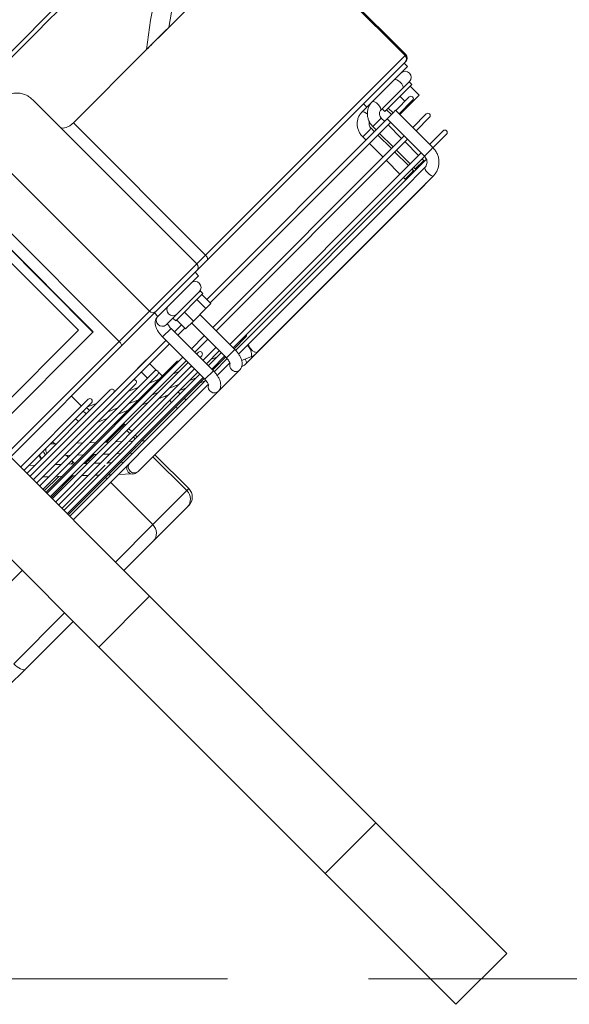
# Model space of a CAD drawing. Header units: millimetres. Extents: x -96593 to 66336, y -23969 to 7139.
# Tile 253 of 256: x -74132 to -74112, y -5434 to -5399. Entities that reach past the tile are written whole.
import ezdxf

# ---------------------------------------------------------------- set-up
doc = ezdxf.new("R2010")
doc.units = ezdxf.units.MM
doc.linetypes.add('DASHED', pattern=[0.75, 0.5, -0.25])
doc.layers.add('mm_punktwstawienia', color=1, linetype='Continuous', lineweight=50)
doc.layers.add('PG_PODCIĄGI', color=1, linetype='DASHED', lineweight=18)

# ---------------------------------------------------------------- blocks, each defined once
blk = doc.blocks.new('W_Gorny')
at = {"color": 7, "linetype": 'Continuous', "lineweight": 13}
for p, q in [((143.801, 251.724), (146.801, 251.724)), ((143.801, 244.007), (143.801, 251.724)), ((146.801, 244.007), (146.801, 251.724)), ((146.801, 244.007), (143.801, 244.007)), ((143.801, 230.641), (143.801, 244.007)), ((146.801, 230.641), (146.801, 244.007)), ((143.801, 230.641), (146.801, 230.641)), ((143.801, 230.641), (143.801, 206.024)), ((146.801, 230.641), (146.801, 206.024)), ((139.97, 229.124), (140.968, 229.124)), ((140.968, 229.124), (143.801, 229.124)), ((146.801, 229.124), (148.537, 229.124)), ((148.537, 229.124), (150.546, 229.124)), ((150.546, 229.124), (150.633, 229.124)), ((143.801, 228.624), (140.8, 228.624)), ((149.008, 228.624), (146.801, 228.624)), ((151.017, 228.624), (149.008, 228.624)), ((149.008, 228.624), (149.008, 226.124)), ((151.017, 226.624), (151.017, 228.624)), ((151.133, 228.624), (151.017, 228.624)), ((151.133, 226.624), (151.133, 228.624)), ((149.895, 226.521), (149.472, 226.124)), ((154.871, 226.624), (150.146, 226.624)), ((156.135, 226.624), (154.871, 226.624)), ((156.846, 226.567), (156.476, 226.402)), ((157.116, 226.624), (156.515, 226.624)), ((167.05, 226.624), (157.116, 226.624)), ((157.116, 226.624), (157.155, 226.608)), ((167.586, 226.614), (157.174, 226.614)), ((167.148, 226.614), (167.05, 226.624)), ((167.05, 226.624), (167.08, 226.614)), ((143.801, 226.124), (137.678, 226.124)), ((154.522, 226.124), (146.801, 226.124)), ((154.523, 226.124), (154.794, 226.124)), ((155.787, 226.124), (155.318, 226.124)), ((155.787, 226.124), (156.058, 226.124)), ((166.905, 226.124), (156.584, 226.124)), ((157.143, 226.132), (157.117, 226.124)), ((166.967, 226.114), (167.586, 226.114)), ((146.801, 225.924), (154.84, 225.924)), ((149.794, 225.832), (146.801, 225.832)), ((154.835, 225.774), (146.801, 225.774)), ((149.008, 225.924), (149.008, 225.832)), ((149.258, 225.924), (149.159, 225.832)), ((151.053, 225.832), (149.794, 225.832)), ((149.891, 225.832), (149.989, 225.924)), ((150.522, 225.924), (150.424, 225.832)), ((151.121, 225.832), (151.053, 225.832)), ((154.835, 225.832), (151.121, 225.832)), ((151.155, 225.832), (151.254, 225.924)), ((154.803, 225.924), (154.595, 225.832)), ((154.835, 225.874), (154.835, 223.374)), ((155.335, 225.874), (154.835, 225.874)), ((155.404, 225.924), (155.335, 225.893)), ((155.335, 223.374), (155.335, 225.874)), ((156.1, 225.832), (155.335, 225.832)), ((156.1, 225.774), (155.335, 225.774)), ((155.336, 225.924), (156.105, 225.924)), ((156.1, 225.874), (156.1, 223.814)), ((156.1, 225.874), (156.124, 225.874)), ((156.124, 225.874), (156.6, 225.874)), ((156.599, 225.909), (156.633, 225.924)), ((156.6, 223.814), (156.6, 225.874)), ((157.295, 225.832), (156.6, 225.832)), ((167.915, 225.774), (156.6, 225.774)), ((156.605, 225.924), (167.871, 225.924)), ((166.65, 225.874), (166.65, 225.774)), ((166.65, 225.874), (167.007, 225.874)), ((167.007, 225.874), (167.15, 225.874)), ((167.15, 225.874), (167.147, 225.924)), ((167.15, 225.774), (167.15, 225.874)), ((167.251, 225.874), (167.251, 225.774)), ((167.751, 225.874), (167.251, 225.874)), ((167.751, 225.874), (167.748, 225.924)), ((167.751, 225.774), (167.751, 225.874)), ((167.902, 225.764), (167.902, 223.564)), ((167.902, 225.764), (168.259, 225.764)), ((168.259, 225.764), (168.402, 225.764)), ((168.402, 223.564), (168.402, 225.764)), ((169.201, 225.774), (168.417, 225.774)), ((146.801, 225.574), (154.835, 225.574)), ((149.357, 225.459), (146.801, 225.459)), ((146.801, 225.259), (154.835, 225.259)), ((148.547, 225.259), (148.362, 225.085)), ((148.884, 225.574), (148.761, 225.459)), ((149.094, 225.085), (149.279, 225.259)), ((150.635, 225.459), (149.458, 225.459)), ((149.492, 225.459), (149.616, 225.574)), ((149.812, 225.259), (149.627, 225.085)), ((150.149, 225.574), (150.025, 225.459)), ((150.358, 225.085), (150.543, 225.259)), ((154.835, 225.459), (150.729, 225.459)), ((150.757, 225.459), (150.88, 225.574)), ((151.017, 225.459), (151.017, 225.574)), ((151.017, 225.085), (151.017, 225.259)), ((151.133, 225.459), (151.133, 225.574)), ((151.133, 225.085), (151.133, 225.259)), ((153.309, 225.259), (152.92, 225.085)), ((153.171, 225.574), (153.171, 225.459)), ((153.171, 225.259), (153.171, 225.197)), ((153.91, 225.259), (153.521, 225.085)), ((153.671, 225.459), (153.671, 225.574)), ((154.017, 225.574), (153.758, 225.459)), ((154.619, 225.574), (154.359, 225.459)), ((155.335, 225.574), (156.1, 225.574)), ((156.1, 225.459), (155.335, 225.459)), ((155.335, 225.259), (156.1, 225.259)), ((155.588, 225.459), (155.847, 225.574)), ((156.6, 225.574), (167.902, 225.574)), ((166.65, 225.574), (166.65, 224.774)), ((167.15, 224.774), (167.15, 225.574)), ((167.251, 225.574), (167.251, 224.774)), ((167.751, 224.774), (167.751, 225.574)), ((168.402, 225.574), (169.201, 225.574)), ((149.051, 225.085), (146.801, 225.085)), ((146.801, 224.885), (154.835, 224.885)), ((146.801, 224.824), (148.084, 224.824)), ((154.835, 224.774), (146.801, 224.774)), ((148.149, 224.885), (148.03, 224.774)), ((148.762, 224.774), (148.88, 224.885)), ((148.815, 224.824), (149.008, 224.824)), ((149.008, 224.885), (149.008, 224.824)), ((149.008, 224.824), (149.348, 224.824)), ((150.255, 225.085), (149.051, 225.085)), ((149.413, 224.885), (149.295, 224.774)), ((150.026, 224.774), (150.145, 224.885)), ((150.079, 224.824), (151.017, 224.824)), ((154.835, 225.085), (150.315, 225.085)), ((151.017, 224.824), (151.017, 224.885)), ((151.017, 224.824), (151.133, 224.824)), ((151.133, 224.824), (151.133, 224.885)), ((152.471, 224.885), (152.222, 224.774)), ((153.072, 224.885), (152.823, 224.774)), ((154.052, 224.774), (154.301, 224.885)), ((154.75, 225.085), (154.835, 225.124)), ((155.44, 225.085), (155.335, 225.085)), ((155.335, 224.885), (155.44, 224.885)), ((156.1, 224.774), (155.335, 224.774)), ((167.902, 224.774), (156.6, 224.774)), ((169.201, 224.774), (168.402, 224.774)), ((146.801, 224.574), (154.835, 224.574)), ((146.801, 224.512), (154.512, 224.512)), ((147.657, 224.424), (146.801, 224.424)), ((147.75, 224.512), (147.565, 224.339)), ((148.297, 224.339), (148.482, 224.512)), ((148.501, 224.424), (148.388, 224.424)), ((148.501, 224.339), (148.501, 224.424)), ((149.015, 224.512), (148.83, 224.339)), ((149.561, 224.339), (149.746, 224.512)), ((151.633, 224.512), (151.244, 224.339)), ((152.234, 224.512), (151.846, 224.339)), ((153.074, 224.339), (153.463, 224.512)), ((153.171, 224.382), (153.171, 224.339)), ((153.671, 224.289), (153.671, 224.512)), ((155.335, 224.574), (156.1, 224.574)), ((156.6, 224.574), (167.902, 224.574)), ((166.65, 224.574), (166.65, 223.774)), ((167.15, 223.774), (167.15, 224.574)), ((167.251, 224.574), (167.251, 223.774)), ((167.751, 223.774), (167.751, 224.574)), ((168.402, 224.574), (169.201, 224.574)), ((148.144, 224.339), (146.801, 224.339)), ((146.801, 224.139), (153.585, 224.139)), ((147.867, 223.966), (146.801, 223.966)), ((147.352, 224.139), (147.167, 223.966)), ((149.026, 223.966), (147.867, 223.966)), ((147.898, 223.966), (148.083, 224.139)), ((148.262, 224.339), (148.144, 224.339)), ((149.443, 224.339), (148.262, 224.339)), ((148.616, 224.139), (148.431, 223.966)), ((148.501, 224.031), (148.501, 224.139)), ((152.657, 223.966), (149.148, 223.966)), ((149.163, 223.966), (149.348, 224.139)), ((153.585, 224.339), (149.528, 224.339)), ((150.795, 224.139), (150.406, 223.966)), ((151.397, 224.139), (151.008, 223.966)), ((152.236, 223.966), (152.625, 224.139)), ((153.171, 224.139), (153.171, 223.774)), ((153.671, 223.774), (153.671, 224.189)), ((154.835, 223.774), (146.801, 223.774)), ((146.801, 223.574), (154.835, 223.574)), ((153.171, 223.574), (153.171, 223.564)), ((153.171, 223.564), (153.671, 223.564)), ((153.671, 223.564), (153.671, 223.574)), ((155.757, 223.774), (155.335, 223.774)), ((155.335, 223.574), (155.757, 223.574)), ((155.757, 223.814), (155.757, 223.284)), ((155.757, 223.814), (156.214, 223.814)), ((156.214, 223.814), (156.214, 223.284)), ((156.214, 223.814), (156.958, 223.814)), ((156.958, 223.814), (156.958, 223.284)), ((156.958, 223.814), (157.246, 223.814)), ((157.246, 223.814), (157.246, 223.284)), ((167.902, 223.774), (157.246, 223.774)), ((157.246, 223.574), (167.902, 223.574)), ((166.65, 223.574), (166.65, 223.374)), ((167.15, 223.374), (167.15, 223.574)), ((167.251, 223.574), (167.251, 223.374)), ((167.751, 223.374), (167.751, 223.574)), ((167.902, 223.564), (168.259, 223.564)), ((168.155, 223.564), (168.155, 223.284)), ((168.253, 223.564), (168.253, 223.284)), ((168.259, 223.564), (168.402, 223.564)), ((168.402, 223.814), (168.946, 223.814)), ((169.201, 223.774), (168.402, 223.774)), ((168.402, 223.574), (169.201, 223.574)), ((168.946, 223.814), (168.946, 223.774)), ((168.946, 223.814), (169.542, 223.814)), ((168.946, 223.574), (168.946, 223.284)), ((169.542, 223.814), (169.542, 223.284)), ((146.801, 223.392), (151.729, 223.392)), ((146.932, 223.219), (146.801, 223.219)), ((148.216, 223.219), (146.932, 223.219)), ((147.101, 223.219), (147.111, 223.228)), ((147.111, 223.228), (147.286, 223.392)), ((147.898, 223.374), (147.899, 223.392)), ((150.801, 223.219), (148.216, 223.219)), ((148.354, 223.211), (148.375, 223.228)), ((148.375, 223.228), (148.365, 223.219)), ((148.375, 223.228), (148.551, 223.392)), ((148.501, 223.219), (148.501, 223.346)), ((150.561, 223.219), (150.95, 223.392)), ((155.335, 223.374), (154.835, 223.374)), ((155.3, 223.124), (155.293, 223.124)), ((155.701, 223.124), (155.3, 223.124)), ((155.701, 223.284), (155.701, 223.124)), ((157.301, 223.284), (155.701, 223.284)), ((156.381, 223.124), (155.701, 223.124)), ((157.187, 223.124), (156.381, 223.124)), ((157.297, 223.124), (157.187, 223.124)), ((157.301, 223.124), (157.297, 223.124)), ((157.301, 223.124), (157.301, 223.284)), ((166.65, 223.374), (167.007, 223.374)), ((167.007, 223.374), (167.15, 223.374)), ((167.751, 223.374), (167.251, 223.374)), ((168.799, 223.124), (167.953, 223.124)), ((168.048, 223.284), (168.048, 223.124)), ((169.648, 223.284), (168.048, 223.284)), ((169.639, 223.124), (168.799, 223.124)), ((169.661, 223.124), (169.639, 223.124)), ((169.648, 223.124), (169.648, 223.284)), ((146.801, 223.019), (150.801, 223.019)), ((150.401, 222.424), (150.401, 223.019)), ((146.801, 222.424), (153.36, 222.424)), ((153.36, 222.424), (155.379, 222.424)), ((155.293, 222.624), (155.3, 222.624)), ((155.3, 222.624), (155.301, 222.624)), ((155.301, 222.624), (155.301, 222.424)), ((157.701, 222.624), (155.301, 222.624)), ((155.379, 222.424), (157.801, 222.424)), ((157.701, 222.424), (157.701, 222.624)), ((157.801, 222.424), (158.412, 222.424)), ((158.412, 222.424), (170.101, 222.424)), ((167.351, 222.624), (167.648, 222.624)), ((167.648, 222.624), (167.648, 222.424)), ((167.953, 222.624), (167.648, 222.624)), ((167.953, 222.624), (168.269, 222.624)), ((170.048, 222.624), (168.269, 222.624)), ((170.048, 222.424), (170.048, 222.624)), ((170.101, 222.424), (170.148, 222.424)), ((153.425, 222.224), (146.801, 222.224)), ((153.425, 214.424), (153.425, 222.224)), ((155.207, 222.224), (153.425, 222.224)), ((155.207, 222.224), (155.207, 212.464)), ((158.001, 222.224), (155.207, 222.224)), ((158.001, 212.543), (158.001, 222.224)), ((158.518, 222.224), (158.001, 222.224)), ((158.518, 222.224), (158.518, 214.424)), ((170.301, 222.224), (158.518, 222.224)), ((170.301, 214.424), (170.301, 222.224)), ((170.348, 222.224), (170.301, 222.224)), ((170.348, 214.27), (170.348, 222.224)), ((146.801, 221.174), (152.937, 221.174)), ((152.927, 215.674), (152.927, 221.174)), ((152.937, 221.174), (152.937, 215.674)), ((152.551, 220.693), (146.801, 220.693)), ((152.551, 216.193), (152.551, 220.693)), ((162.844, 214.424), (158.518, 214.424)), ((164.149, 214.424), (162.844, 214.424)), ((170.301, 214.424), (164.149, 214.424))]:
    blk.add_line(p, q, dxfattribs=at)
at = {"color": 7, "linetype": 'Continuous', "lineweight": 13, "flags": 128}
for points in [[(140.8, 228.624), (140.804, 228.722), (140.813, 228.816), (140.829, 228.902), (140.849, 228.978), (140.875, 229.04), (140.904, 229.086), (140.935, 229.115), (140.968, 229.124)], [(156.615, 226.464), (156.614, 226.47), (156.591, 226.551), (156.556, 226.605), (156.515, 226.624), (156.515, 226.624)], [(156.846, 226.567), (156.863, 226.57), (156.911, 226.553), (156.964, 226.502), (157.014, 226.427), (157.055, 226.338), (157.079, 226.249), (157.083, 226.174), (157.067, 226.124)], [(157.115, 226.541), (157.142, 226.595), (157.174, 226.614)], [(167.586, 226.114), (167.554, 226.133), (167.527, 226.188), (167.509, 226.269), (167.503, 226.364), (167.509, 226.46), (167.527, 226.541)], [(167.527, 226.541), (167.554, 226.595), (167.586, 226.614)], [(149.008, 224.824), (149.005, 224.785), (149.002, 224.774)], [(151.017, 224.824), (151.014, 224.785), (151.011, 224.774)], [(151.126, 224.774), (151.129, 224.785), (151.133, 224.824)], [(146.801, 223.253), (146.82, 223.237), (146.846, 223.219)], [(147.947, 223.219), (147.916, 223.279), (147.898, 223.374)], [(167.953, 223.124), (167.994, 223.105), (168.029, 223.051), (168.052, 222.97), (168.06, 222.874), (168.052, 222.779), (168.029, 222.698), (167.994, 222.643), (167.953, 222.624), (167.953, 222.624)], [(169.262, 223.124), (169.303, 223.105), (169.338, 223.051), (169.361, 222.97), (169.369, 222.874), (169.361, 222.779), (169.338, 222.698), (169.303, 222.643), (169.262, 222.624), (169.262, 222.624)], [(167.351, 222.624), (167.392, 222.643), (167.427, 222.698), (167.45, 222.779), (167.458, 222.846)], [(153.36, 222.424), (153.372, 222.421), (153.384, 222.409), (153.396, 222.391), (153.406, 222.366), (153.414, 222.335), (153.42, 222.301), (153.423, 222.263), (153.425, 222.224)], [(158.412, 222.424), (158.433, 222.421), (158.452, 222.409), (158.471, 222.391), (158.487, 222.366), (158.5, 222.335), (158.51, 222.301), (158.516, 222.263), (158.518, 222.224)], [(162.844, 214.424), (163.828, 213.674), (164.84, 212.999), (165.875, 212.401), (166.93, 211.882), (168.004, 211.444), (169.092, 211.088), (170.193, 210.814), (171.301, 210.624)], [(173.301, 210.624), (172.102, 210.81), (170.911, 211.081), (169.734, 211.436), (168.572, 211.874), (167.429, 212.393), (166.309, 212.992), (165.215, 213.67), (164.149, 214.424)]]:
    blk.add_lwpolyline(points, dxfattribs=at)
at = {"color": 7, "linetype": 'Continuous', "lineweight": 13}
for centre, radius, start, end in [((148.522, 228.638), 0.486, 358.348, 88.2476), ((150.531, 228.638), 0.486, 358.348, 88.2476), ((150.633, 228.624), 0.5, 0, 90), ((150.085, 226.362), 0.248, 140.2199, 253.5838), ((150.166, 226.374), 0.251, 94.6993, 265.3007), ((154.892, 226.372), 0.253, 94.1089, 241.7041), ((156.143, 226.39), 0.235, 92.028, 183.7471), ((157.544, 226.368), 0.463, 158.0527, 211.7533), ((156.161, 226.369), 0.252, 178.7136, 241.975), ((157.295, 225.732), 0.1, 25.1193, 90), ((169.201, 225.674), 0.1, 270, 90), ((155.44, 224.985), 0.1, 270, 90), ((169.201, 224.674), 0.1, 270, 90), ((148.701, 224.424), 0.2, 153.9713, 180), ((154.512, 224.612), 0.1, 270, 337.8122), ((152.657, 223.866), 0.1, 294.1596, 90), ((153.585, 224.239), 0.1, 270, 90), ((151.729, 223.492), 0.1, 270, 55.1056), ((169.201, 223.674), 0.1, 270, 90), ((147.91, 223.374), 0.25, 175.8755, 218.3426), ((147.951, 223.373), 0.267, 175.8847, 215.2359), ((148.263, 223.466), 0.29, 194.6054, 238.1068), ((149.365, 223.37), 0.498, 342.3579, 2.5525), ((149.801, 223.372), 0.515, 342.6772, 2.2335), ((150.225, 223.28), 0.288, 347.8396, 23.0619), ((150.801, 223.119), 0.1, 270, 90), ((155.321, 222.874), 0.251, 96.518, 263.541), ((155.943, 222.874), 0.251, 94.6994, 265.3006), ((157.255, 222.874), 0.25, 270, 90), ((169.661, 222.874), 0.25, 270, 90), ((155.394, 222.237), 0.188, 94.5109, 183.8928), ((157.801, 222.224), 0.2, 0, 90), ((170.101, 222.224), 0.2, 0, 90), ((170.148, 222.224), 0.2, 0, 90), ((145.301, 262.47), 57.8, 244.15669, 295.84331), ((145.301, 262.47), 58, 248.97043, 291.02957), ((145.301, 262.502), 58.2, 248.97043, 291.02957)]:
    blk.add_arc(centre, radius, start, end, dxfattribs=at)
for points, knots in [([(150.146, 226.624), (150.111, 226.621), (150.044, 226.615), (149.959, 226.574), (149.915, 226.537), (149.895, 226.521)], [0, 0, 0, 0, 0.364541, 0.712981, 1, 1, 1, 1]), ([(155.335, 225.874), (155.335, 225.901), (155.334, 225.978), (155.319, 226.103), (155.286, 226.245), (155.236, 226.371), (155.171, 226.473), (155.094, 226.55), (155.006, 226.601), (154.929, 226.622), (154.883, 226.624), (154.871, 226.624)], [0, 0, 0, 0, 0.073045, 0.210809, 0.351522, 0.498881, 0.632573, 0.748462, 0.85598, 0.960138, 1, 1, 1, 1]), ([(156.6, 225.874), (156.599, 225.901), (156.598, 225.978), (156.583, 226.103), (156.55, 226.245), (156.5, 226.371), (156.436, 226.473), (156.359, 226.55), (156.271, 226.601), (156.193, 226.622), (156.147, 226.624), (156.135, 226.624)], [0, 0, 0, 0, 0.073045, 0.210809, 0.351522, 0.498881, 0.632573, 0.748462, 0.85598, 0.960137, 1, 1, 1, 1]), ([(156.515, 226.624), (156.483, 226.623), (156.407, 226.621), (156.334, 226.598), (156.291, 226.584)], [0, 0, 0, 0, 0.41905, 1, 1, 1, 1]), ([(157.116, 226.624), (157.084, 226.623), (157.004, 226.62), (156.914, 226.595), (156.858, 226.572), (156.846, 226.567)], [0, 0, 0, 0, 0.343702, 0.861185, 1, 1, 1, 1]), ([(168.402, 225.764), (168.401, 225.798), (168.398, 225.886), (168.367, 226.027), (168.304, 226.179), (168.213, 226.317), (168.099, 226.433), (167.965, 226.523), (167.817, 226.585), (167.688, 226.611), (167.611, 226.614), (167.586, 226.614)], [0, 0, 0, 0, 0.075554, 0.199859, 0.324375, 0.448815, 0.573006, 0.696785, 0.820041, 0.942755, 1, 1, 1, 1]), ([(154.778, 226.158), (154.778, 226.158), (154.775, 226.161), (154.786, 226.147), (154.802, 226.109), (154.82, 226.045), (154.833, 225.964), (154.835, 225.904), (154.835, 225.874)], [0, 0, 0, 0, 0.02601, 0.19302, 0.368742, 0.571328, 0.791881, 1, 1, 1, 1]), ([(156.043, 226.158), (156.042, 226.158), (156.039, 226.161), (156.05, 226.147), (156.066, 226.109), (156.084, 226.045), (156.097, 225.964), (156.099, 225.904), (156.1, 225.874)], [0, 0, 0, 0, 0.02601, 0.19302, 0.368742, 0.571328, 0.791881, 1, 1, 1, 1]), ([(157.545, 226.115), (157.541, 226.115), (157.534, 226.115), (157.519, 226.119), (157.505, 226.122), (157.493, 226.124), (157.482, 226.125), (157.473, 226.124), (157.465, 226.123), (157.458, 226.12), (157.456, 226.117), (157.457, 226.114), (157.463, 226.115), (157.464, 226.115)], [0, 0, 0, 0, 0.162267, 0.285888, 0.372376, 0.436539, 0.490555, 0.544685, 0.596979, 0.673851, 0.788095, 0.960645, 1, 1, 1, 1]), ([(165.083, 226.114), (165.079, 226.115), (165.072, 226.116), (165.055, 226.119), (165.042, 226.122), (165.029, 226.124), (165.018, 226.125), (165.009, 226.124), (165.002, 226.122), (164.995, 226.119), (164.994, 226.115), (164.999, 226.115), (165.002, 226.114)], [0, 0, 0, 0, 0.18345, 0.298187, 0.38171, 0.443801, 0.50634, 0.559731, 0.613265, 0.697356, 0.82451, 1, 1, 1, 1]), ([(166.967, 226.115), (166.964, 226.115), (166.959, 226.115), (166.945, 226.118), (166.93, 226.122), (166.918, 226.124), (166.907, 226.124), (166.898, 226.124), (166.892, 226.124), (166.89, 226.123), (166.89, 226.123)], [0, 0, 0, 0, 0.224073, 0.450816, 0.601861, 0.713994, 0.806081, 0.898447, 0.985553, 1, 1, 1, 1]), ([(167.586, 226.114), (167.598, 226.114), (167.642, 226.112), (167.715, 226.089), (167.797, 226.032), (167.859, 225.95), (167.896, 225.857), (167.9, 225.793), (167.902, 225.764)], [0, 0, 0, 0, 0.076232, 0.275815, 0.472592, 0.66304, 0.848345, 1, 1, 1, 1]), ([(153.161, 225.924), (153.163, 225.911), (153.167, 225.882), (153.168, 225.849), (153.168, 225.832)], [0, 0, 0, 0, 0.4677591, 1, 1, 1, 1]), ([(153.67, 225.832), (153.67, 225.837), (153.669, 225.868), (153.666, 225.899), (153.663, 225.924)], [0, 0, 0, 0, 0.151831, 1, 1, 1, 1]), ([(166.644, 225.924), (166.645, 225.921), (166.65, 225.905), (166.65, 225.888), (166.65, 225.874)], [0, 0, 0, 0, 0.205724, 1, 1, 1, 1]), ([(167.248, 225.916), (167.248, 225.916), (167.252, 225.903), (167.251, 225.888), (167.251, 225.874)], [0, 0, 0, 0, 0.036917, 1, 1, 1, 1]), ([(150.627, 225.457), (150.628, 225.457), (150.635, 225.458), (150.652, 225.459), (150.676, 225.459), (150.7, 225.459), (150.711, 225.458), (150.717, 225.458)], [0, 0, 0, 0, 0.045429, 0.213971, 0.471531, 0.740237, 1, 1, 1, 1]), ([(150.254, 225.085), (150.261, 225.085), (150.278, 225.085), (150.294, 225.085), (150.302, 225.085), (150.303, 225.085)], [0, 0, 0, 0, 0.404118, 0.933094, 1, 1, 1, 1]), ([(148.26, 224.338), (148.257, 224.338), (148.25, 224.339), (148.227, 224.338), (148.195, 224.338), (148.163, 224.339), (148.144, 224.339), (148.139, 224.338), (148.138, 224.337)], [0, 0, 0, 0, 0.128236, 0.324058, 0.591946, 0.862021, 0.985174, 1, 1, 1, 1]), ([(149.017, 223.964), (149.02, 223.965), (149.03, 223.966), (149.051, 223.966), (149.081, 223.965), (149.111, 223.965), (149.13, 223.966), (149.139, 223.966), (149.14, 223.964), (149.14, 223.964)], [0, 0, 0, 0, 0.070978, 0.197, 0.390625, 0.644342, 0.847275, 0.972714, 1, 1, 1, 1]), ([(149.441, 224.339), (149.445, 224.339), (149.46, 224.339), (149.486, 224.338), (149.507, 224.339), (149.516, 224.339), (149.519, 224.339)], [0, 0, 0, 0, 0.145959, 0.509125, 0.886079, 1, 1, 1, 1]), ([(154.835, 223.374), (154.836, 223.348), (154.837, 223.271), (154.852, 223.145), (154.885, 223.004), (154.935, 222.878), (154.999, 222.776), (155.076, 222.699), (155.164, 222.647), (155.242, 222.626), (155.288, 222.625), (155.3, 222.624)], [0, 0, 0, 0, 0.073044, 0.210809, 0.351522, 0.498881, 0.632573, 0.748461, 0.85598, 0.960138, 1, 1, 1, 1]), ([(155.377, 223.124), (155.374, 223.129), (155.366, 223.148), (155.351, 223.204), (155.338, 223.285), (155.336, 223.345), (155.335, 223.374)], [0, 0, 0, 0, 0.11037, 0.395873, 0.706699, 1, 1, 1, 1]), ([(166.65, 223.374), (166.651, 223.343), (166.654, 223.259), (166.684, 223.126), (166.746, 222.984), (166.835, 222.858), (166.947, 222.754), (167.077, 222.679), (167.214, 222.632), (167.307, 222.627), (167.351, 222.624)], [0, 0, 0, 0, 0.0817871, 0.2154349, 0.3494941, 0.4834788, 0.6169619, 0.7495132, 0.880845, 1, 1, 1, 1]), ([(167.287, 223.141), (167.281, 223.143), (167.256, 223.15), (167.215, 223.187), (167.172, 223.251), (167.152, 223.318), (167.15, 223.361), (167.15, 223.374)], [0, 0, 0, 0, 0.093821, 0.358595, 0.610635, 0.877003, 1, 1, 1, 1]), ([(167.251, 223.374), (167.252, 223.343), (167.255, 223.259), (167.285, 223.126), (167.348, 222.984), (167.437, 222.858), (167.549, 222.754), (167.678, 222.679), (167.815, 222.632), (167.908, 222.627), (167.953, 222.624)], [0, 0, 0, 0, 0.081787, 0.215435, 0.349494, 0.483479, 0.616962, 0.749513, 0.880845, 1, 1, 1, 1]), ([(167.953, 223.124), (167.945, 223.125), (167.917, 223.126), (167.871, 223.142), (167.816, 223.186), (167.774, 223.251), (167.753, 223.318), (167.752, 223.361), (167.751, 223.374)], [0, 0, 0, 0, 0.084433, 0.307489, 0.509832, 0.702444, 0.906005, 1, 1, 1, 1]), ([(158.518, 214.424), (158.465, 214.422), (158.361, 214.417), (158.182, 214.361), (158.059, 214.284), (158.008, 214.207), (158.001, 214.197)], [0, 0, 0, 0, 0.235012, 0.470097, 0.936112, 1, 1, 1, 1]), ([(162.844, 214.424), (163.084, 214.418), (163.315, 214.415), (163.75, 214.415), (163.956, 214.418), (164.149, 214.424)], [0, 0, 0, 0, 0.5, 0.5, 1, 1, 1, 1]), ([(155.207, 212.464), (155.264, 212.349), (155.355, 212.167), (155.541, 211.949), (155.712, 211.801), (155.9, 211.684), (156.099, 211.596), (156.316, 211.536), (156.533, 211.504), (156.743, 211.499), (157.003, 211.52), (157.313, 211.597), (157.573, 211.735), (157.745, 211.882), (157.859, 212.022), (157.943, 212.185), (157.995, 212.361), (157.996, 212.485), (157.997, 212.543)], [0, 0, 0, 0, 0.1027133, 0.1627555, 0.2227216, 0.2729688, 0.3231679, 0.3737308, 0.4242718, 0.4686869, 0.5131135, 0.6011173, 0.6972965, 0.7528253, 0.8083878, 0.8744658, 0.9405833, 1, 1, 1, 1]), ([(146.801, 210.679), (149.701, 210.678), (156, 210.675), (163.898, 210.659), (168.897, 210.651), (170.497, 210.649)], [0, 0, 0, 0, 0.367071, 0.797446, 1, 1, 1, 1]), ([(170.497, 210.451), (168.897, 210.453), (163.898, 210.461), (155.999, 210.513), (149.701, 210.532), (146.801, 210.541)], [0, 0, 0, 0, 0.202565, 0.632935, 1, 1, 1, 1]), ([(114.001, 200.505), (115.66, 200.24), (118.977, 199.709), (123.974, 199.082), (128.981, 198.579), (133.997, 198.212), (139.019, 197.978), (144.045, 197.878), (148.931, 197.91), (153.676, 198.063), (158.278, 198.323), (162.874, 198.695), (167.462, 199.182), (172.041, 199.773), (175.081, 200.261), (176.601, 200.505)], [0, 0, 0, 0, 0.080142, 0.160209, 0.240216, 0.320178, 0.400109, 0.480022, 0.559931, 0.633191, 0.70647, 0.77978, 0.853131, 0.926534, 1, 1, 1, 1])]:
    blk.add_open_spline(points, degree=3, knots=knots, dxfattribs=at)
blk = doc.blocks.new('A$C2E197AD3')
at = {"layer": 'PG_PODCIĄGI', "color": 252, "ltscale": 20}
blk.add_lwpolyline([(924.843, 1727.5), (2778.843, 1727.5)], dxfattribs=at)
at = {"color": 252, "lineweight": 13, "xscale": -0.8500000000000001, "yscale": 0.8500000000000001, "zscale": 0.8500000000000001, "rotation": 224.999999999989}
blk.add_blockref('W_Gorny', (2475.214, 1791.465), dxfattribs=at)

msp = doc.modelspace()

# ---------------------------------------------------------------- block references
at = {"layer": 'mm_punktwstawienia', "lineweight": 60}
msp.add_blockref('A$C2E197AD3', (-76828.964, -7160.741), dxfattribs=at)

doc.saveas('drawing.dxf')
